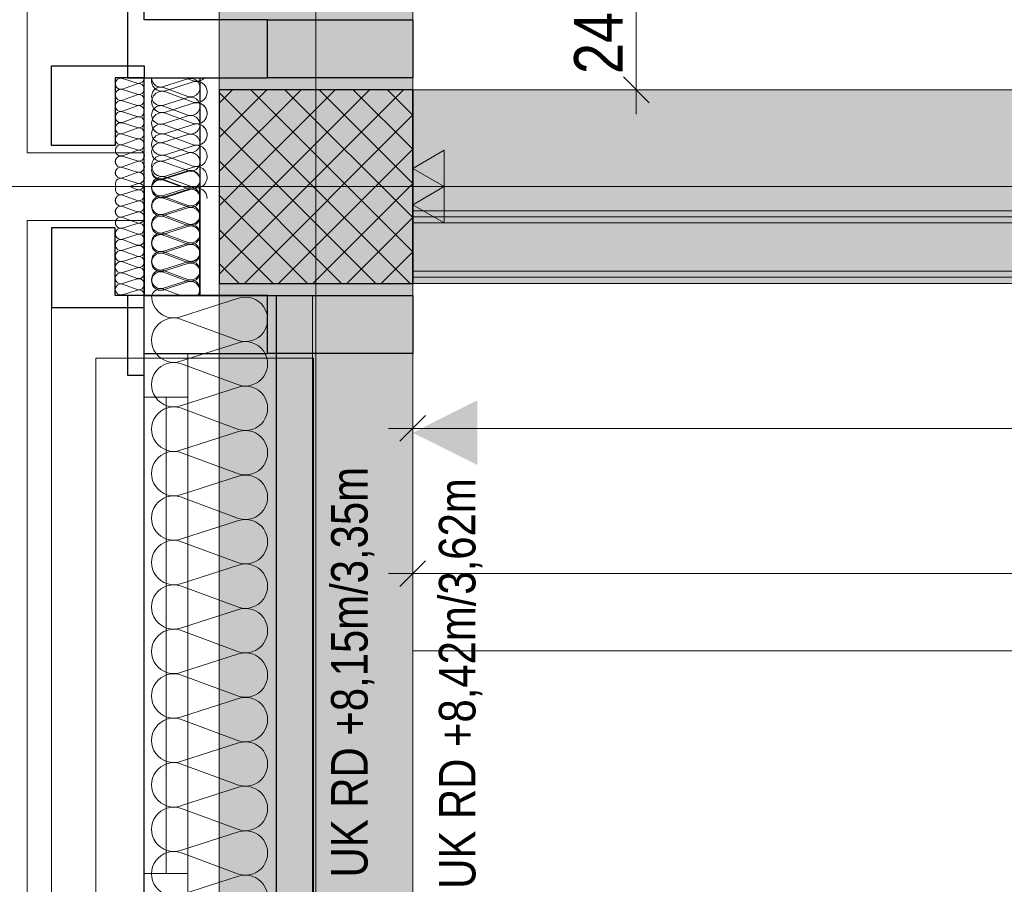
# Model space of a CAD drawing. Extents: x -1920 to 300, y 62 to 656.
# Tile 40 of 60: x -1822 to -1802, y 339 to 357. Entities that reach past the tile are written whole.
import ezdxf
from ezdxf.lldxf.tags import DXFTag

# ---------------------------------------------------------------- set-up
doc = ezdxf.new("R2010")
doc.units = 0
doc.layers.get('0').update_dxf_attribs({"lineweight": 35})
for name, color, linetype, lineweight, true_color in [('00 -Bauelemente -Dämmung innen', 7, 'Continuous', 9, 0xff7fe6), ('00 -Bauelemente -Gipskarton', 7, 'Continuous', 9, 0xff7fe6), ('00_Beschriftung UZ', 3, 'Continuous', 13, 0x00ff00), ('30 -33 Aussenwände- 3 Aussenstützen', 7, 'Continuous', 50, 0x0000dd), ('30 -33 Aussenwände- 7 Fassade_ Elemente', 7, 'Continuous', 9, 0x00aacc), ('30 -34 Innenwände- 2 nichttragend', 7, 'Continuous', 18, 0xff7fe6), ('30 -35 Decken- 1 Konstruktion-Träger- Stahlbeton', 7, 'grob-A06G9HJG8I', 13, 0x33aa00), ('60- 61 allgemeine Ausstattung- 1 Möbel', 7, 'Continuous', 9, 0x00cccc), ('70 -72 Beschriftung- 2 Beschriftung Bauteile', 7, 'Continuous', 9, 0x9999ff), ('70 -76 Bemaßung- 2 Allgemein', 9, 'Continuous', 5, 0x808080)]:
    doc.layers.add(name, color=color, linetype=linetype, lineweight=lineweight, true_color=true_color)
doc.layers.add('70 -71 Achsen- 1 Gebäudeachsen', color=7, linetype='STRICHPUNKT2-A06G9HJF8I', lineweight=18)
doc.layers.add('iwb_Schraffur_Unterzug', color=7, linetype='Continuous', lineweight=5, true_color=0xffffcc, plot=False)
doc.styles.get("Standard").update_dxf_attribs({"font": 'ARIALN.TTF'})
tags = doc.linetypes.add('grob-A06G9HJG8I', pattern=[14, 3, -8, 3]).pattern_tags.tags
tags[8:9] = [DXFTag(74, 4), DXFTag(75, 0), DXFTag(340, '0'), DXFTag(46, 0.0), DXFTag(50, 0.0), DXFTag(44, 0.0), DXFTag(45, 0.0)]
tags[6:7] = [DXFTag(74, 4), DXFTag(75, 0), DXFTag(340, '0'), DXFTag(46, 0.0), DXFTag(50, 0.0), DXFTag(44, 0.0), DXFTag(45, 0.0)]
tags[4:5] = [DXFTag(74, 4), DXFTag(75, 0), DXFTag(340, '0'), DXFTag(46, 0.0), DXFTag(50, 0.0), DXFTag(44, 0.0), DXFTag(45, 0.0)]
tags = doc.linetypes.add('STRICHPUNKT2-A06G9HJF8I', pattern=[12.7, 6.35, -3.175, 0, -3.175]).pattern_tags.tags
tags[10:11] = [DXFTag(74, 4), DXFTag(75, 0), DXFTag(340, '0'), DXFTag(46, 0.0), DXFTag(50, 0.0), DXFTag(44, 0.0), DXFTag(45, 0.0)]
tags[8:9] = [DXFTag(74, 4), DXFTag(75, 0), DXFTag(340, '0'), DXFTag(46, 0.0), DXFTag(50, 0.0), DXFTag(44, 0.0), DXFTag(45, 0.0)]
tags[6:7] = [DXFTag(74, 4), DXFTag(75, 0), DXFTag(340, '0'), DXFTag(46, 0.0), DXFTag(50, 0.0), DXFTag(44, 0.0), DXFTag(45, 0.0)]
tags[4:5] = [DXFTag(74, 4), DXFTag(75, 0), DXFTag(340, '0'), DXFTag(46, 0.0), DXFTag(50, 0.0), DXFTag(44, 0.0), DXFTag(45, 0.0)]

# ---------------------------------------------------------------- blocks, each defined once
blk = doc.blocks.new('Referenz-A06G9HJH8I', base_point=(-1905.787, 86.892))
at = {"layer": '00 -Bauelemente -Dämmung innen', "color": 0, "linetype": 'Continuous', "ltscale": 0.13}
for p, q in [((-1813.831, 352.392), (-1760.231, 352.392)), ((-1813.831, 351.392), (-1758.831, 351.392))]:
    blk.add_line(p, q, dxfattribs=at)
at = {"layer": '00 -Bauelemente -Gipskarton', "color": 0, "linetype": 'Continuous', "ltscale": 0.13}
for p, q in [((-1813.831, 352.642), (-1760.481, 352.642)), ((-1813.831, 352.517), (-1760.356, 352.517)), ((-1813.831, 352.392), (-1760.231, 352.392)), ((-1813.831, 351.392), (-1758.831, 351.392)), ((-1813.831, 351.267), (-1758.831, 351.267)), ((-1813.831, 351.142), (-1758.831, 351.142))]:
    blk.add_line(p, q, dxfattribs=at)
at = {"layer": '00_Beschriftung UZ', "color": 0, "lineweight": 0}
for points in [[(-1815.166, 348.719), (-1813.831, 348.053), (-1815.165, 347.384)], [(-1812.495, 347.387), (-1813.831, 348.053), (-1812.496, 348.722)]]:
    blk.add_solid(points, dxfattribs=at)
at = {"layer": '30 -33 Aussenwände- 3 Aussenstützen', "color": 0, "lineweight": 9}
for p, q in [((-1817.831, 354.866), (-1817.554, 355.142)), ((-1817.831, 354.159), (-1816.847, 355.142)), ((-1817.831, 353.452), (-1816.14, 355.142)), ((-1817.831, 352.745), (-1815.433, 355.142)), ((-1817.831, 352.038), (-1814.726, 355.142)), ((-1817.831, 351.331), (-1814.019, 355.142)), ((-1817.179, 355.142), (-1813.831, 351.794)), ((-1816.472, 355.142), (-1813.831, 352.501)), ((-1815.765, 355.142), (-1813.831, 353.208)), ((-1815.058, 355.142), (-1813.831, 353.915)), ((-1814.351, 355.142), (-1813.831, 354.622)), ((-1817.831, 355.087), (-1813.886, 351.142)), ((-1817.312, 351.142), (-1813.831, 354.624)), ((-1817.831, 354.38), (-1814.593, 351.142)), ((-1816.605, 351.142), (-1813.831, 353.917)), ((-1817.831, 353.673), (-1815.3, 351.142)), ((-1815.831, 353.642), (-1815.831, 352.642)), ((-1816.331, 353.142), (-1815.331, 353.142)), ((-1815.898, 351.142), (-1813.831, 353.209)), ((-1817.831, 352.966), (-1816.008, 351.142)), ((-1815.19, 351.142), (-1813.831, 352.502)), ((-1817.831, 352.258), (-1816.715, 351.142)), ((-1814.483, 351.142), (-1813.831, 351.795)), ((-1817.831, 351.551), (-1817.422, 351.142))]:
    blk.add_line(p, q, dxfattribs=at)
at = {"layer": '30 -33 Aussenwände- 3 Aussenstützen', "color": 0, "linetype": 'Continuous', "lineweight": -2, "ltscale": 0.25}
for p, q in [((-1813.831, 355.142), (-1817.831, 355.142)), ((-1817.831, 355.142), (-1817.831, 351.142)), ((-1813.831, 351.142), (-1813.831, 355.142)), ((-1817.831, 351.142), (-1813.831, 351.142))]:
    blk.add_line(p, q, dxfattribs=at)
at = {"layer": '30 -33 Aussenwände- 7 Fassade_ Elemente', "color": 0, "linetype": 'Continuous', "ltscale": 0.13}
for p, q in [((-1821.801, 353.842), (-1821.801, 434.942)), ((-1813.831, 433.392), (-1813.831, 355.392)), ((-1819.531, 355.282), (-1819.831, 355.378)), ((-1813.831, 355.392), (-1819.381, 355.392)), ((-1819.381, 355.392), (-1819.381, 353.842)), ((-1818.981, 355.208), (-1818.481, 355.368)), ((-1818.368, 355.307), (-1818.943, 355.123)), ((-1818.368, 355.329), (-1818.54, 355.392)), ((-1819.831, 355.159), (-1819.531, 355.27)), ((-1819.531, 355.052), (-1819.831, 355.148)), ((-1818.481, 355.004), (-1818.981, 355.189)), ((-1819.83, 354.929), (-1819.531, 355.04)), ((-1819.53, 354.822), (-1819.83, 354.918)), ((-1818.981, 354.825), (-1818.481, 354.985)), ((-1818.943, 355.101), (-1818.368, 354.888)), ((-1819.83, 354.7), (-1819.53, 354.811)), ((-1818.481, 354.621), (-1818.981, 354.806)), ((-1818.368, 354.867), (-1818.943, 354.682)), ((-1819.53, 354.592), (-1819.83, 354.688)), ((-1819.83, 354.47), (-1819.53, 354.581)), ((-1818.981, 354.442), (-1818.481, 354.602)), ((-1818.943, 354.661), (-1818.368, 354.448)), ((-1819.53, 354.362), (-1819.83, 354.458)), ((-1819.83, 354.24), (-1819.53, 354.351)), ((-1818.481, 354.238), (-1818.981, 354.423)), ((-1818.368, 354.426), (-1818.943, 354.242)), ((-1819.53, 354.132), (-1819.83, 354.229)), ((-1819.83, 354.01), (-1819.53, 354.121)), ((-1818.981, 354.059), (-1818.481, 354.219)), ((-1818.943, 354.22), (-1818.368, 354.008)), ((-1819.53, 353.903), (-1819.83, 353.999)), ((-1819.83, 353.78), (-1819.53, 353.891)), ((-1818.481, 353.855), (-1818.981, 354.04)), ((-1818.368, 353.986), (-1818.943, 353.801)), ((-1819.381, 353.842), (-1821.801, 353.842)), ((-1819.529, 353.673), (-1819.83, 353.769)), ((-1818.981, 353.676), (-1818.481, 353.836)), ((-1818.943, 353.78), (-1818.368, 353.567)), ((-1819.829, 353.55), (-1819.529, 353.662)), ((-1819.529, 353.443), (-1819.829, 353.539)), ((-1818.481, 353.472), (-1818.981, 353.657)), ((-1818.368, 353.545), (-1818.943, 353.361)), ((-1815.831, 353.642), (-1815.831, 352.642)), ((-1815.831, 352.642), (-1815.831, 353.642)), ((-1819.829, 353.321), (-1819.529, 353.432)), ((-1819.529, 353.213), (-1819.829, 353.309)), ((-1818.981, 353.308), (-1818.481, 353.468)), ((-1818.981, 353.293), (-1818.481, 353.453)), ((-1818.481, 353.104), (-1818.981, 353.289)), ((-1818.981, 353.274), (-1818.625, 353.142)), ((-1818.943, 353.339), (-1818.368, 353.127)), ((-1819.529, 353.072), (-1819.829, 352.976)), ((-1819.529, 353.202), (-1819.69, 353.142)), ((-1819.529, 353.083), (-1819.69, 353.143)), ((-1818.981, 352.958), (-1818.481, 353.118)), ((-1818.981, 352.925), (-1818.481, 353.085)), ((-1818.368, 353.105), (-1818.943, 352.92)), ((-1816.331, 353.142), (-1815.331, 353.142)), ((-1816.331, 353.142), (-1815.331, 353.142)), ((-1819.829, 352.964), (-1819.529, 352.853)), ((-1818.481, 352.754), (-1818.981, 352.939)), ((-1818.481, 352.721), (-1818.981, 352.906)), ((-1819.529, 352.842), (-1819.829, 352.746)), ((-1819.829, 352.734), (-1819.529, 352.623)), ((-1818.981, 352.575), (-1818.481, 352.735)), ((-1818.981, 352.542), (-1818.481, 352.702)), ((-1819.529, 352.612), (-1819.83, 352.516)), ((-1819.83, 352.505), (-1819.53, 352.394)), ((-1818.481, 352.371), (-1818.981, 352.556)), ((-1818.481, 352.338), (-1818.981, 352.523)), ((-1819.381, 352.442), (-1821.801, 352.442)), ((-1821.801, 352.442), (-1821.801, 323.842)), ((-1821.801, 352.442), (-1821.801, 271.292)), ((-1819.53, 352.382), (-1819.83, 352.286)), ((-1819.83, 352.275), (-1819.53, 352.164)), ((-1819.381, 350.892), (-1819.381, 352.442)), ((-1818.981, 352.192), (-1818.481, 352.352)), ((-1818.981, 352.159), (-1818.481, 352.319)), ((-1819.53, 352.152), (-1819.83, 352.056)), ((-1818.481, 351.988), (-1818.981, 352.173)), ((-1818.481, 351.955), (-1818.981, 352.14)), ((-1819.83, 352.045), (-1819.53, 351.934)), ((-1819.53, 351.923), (-1819.83, 351.826)), ((-1818.981, 351.809), (-1818.481, 351.969)), ((-1818.981, 351.776), (-1818.481, 351.936)), ((-1819.83, 351.815), (-1819.53, 351.704)), ((-1819.53, 351.693), (-1819.83, 351.597)), ((-1818.481, 351.605), (-1818.981, 351.79)), ((-1818.481, 351.572), (-1818.981, 351.757)), ((-1819.83, 351.585), (-1819.53, 351.474)), ((-1819.53, 351.463), (-1819.83, 351.367)), ((-1818.981, 351.426), (-1818.481, 351.586)), ((-1818.981, 351.393), (-1818.481, 351.553)), ((-1819.83, 351.356), (-1819.531, 351.244)), ((-1818.481, 351.222), (-1818.981, 351.407)), ((-1818.481, 351.189), (-1818.981, 351.374)), ((-1819.531, 351.233), (-1819.831, 351.137)), ((-1819.831, 351.126), (-1819.531, 351.015)), ((-1818.981, 351.043), (-1818.481, 351.203)), ((-1818.981, 351.01), (-1818.481, 351.17)), ((-1819.531, 351.003), (-1819.831, 350.907)), ((-1813.831, 350.892), (-1819.381, 350.892)), ((-1815.901, 350.892), (-1819.381, 350.892)), ((-1818.981, 351.024), (-1818.625, 350.892)), ((-1818.631, 350.449), (-1817.431, 350.835)), ((-1815.901, 272.892), (-1815.901, 350.892)), ((-1813.831, 325.392), (-1813.831, 350.892)), ((-1821.301, 273.142), (-1821.301, 350.642)), ((-1821.301, 350.642), (-1819.381, 350.642)), ((-1819.381, 350.642), (-1819.381, 273.142)), ((-1817.431, 349.96), (-1818.631, 350.404)), ((-1818.631, 349.53), (-1817.431, 349.915)), ((-1819.381, 338.142), (-1819.381, 349.692)), ((-1819.381, 349.692), (-1818.481, 349.692)), ((-1818.481, 349.692), (-1818.481, 338.142)), ((-1817.431, 349.041), (-1818.631, 349.485)), ((-1818.631, 348.61), (-1817.431, 348.996)), ((-1817.431, 348.122), (-1818.631, 348.565)), ((-1818.631, 347.691), (-1817.431, 348.077)), ((-1817.431, 347.203), (-1818.631, 347.646)), ((-1818.631, 346.772), (-1817.431, 347.158)), ((-1817.431, 346.283), (-1818.631, 346.727)), ((-1818.631, 345.853), (-1817.431, 346.238)), ((-1817.431, 345.364), (-1818.631, 345.808)), ((-1818.631, 344.933), (-1817.431, 345.319)), ((-1817.431, 344.445), (-1818.631, 344.888)), ((-1818.631, 344.014), (-1817.431, 344.4)), ((-1817.431, 343.525), (-1818.631, 343.969)), ((-1818.631, 343.095), (-1817.431, 343.48)), ((-1817.431, 342.606), (-1818.631, 343.05)), ((-1818.631, 342.176), (-1817.431, 342.561)), ((-1817.431, 341.687), (-1818.631, 342.131)), ((-1818.631, 341.256), (-1817.431, 341.642)), ((-1817.431, 340.768), (-1818.631, 341.211)), ((-1818.631, 340.337), (-1817.431, 340.723)), ((-1817.431, 339.848), (-1818.631, 340.292)), ((-1818.631, 339.418), (-1817.431, 339.803)), ((-1817.431, 338.929), (-1818.631, 339.373)), ((-1818.631, 338.499), (-1817.431, 338.884))]:
    blk.add_line(p, q, dxfattribs=at)
at = {"layer": '30 -33 Aussenwände- 7 Fassade_ Elemente', "color": 0, "linetype": 'Continuous', "lineweight": -2, "ltscale": 0.25}
for p, q in [((-1819.731, 357.042), (-1819.731, 355.392)), ((-1819.381, 356.592), (-1819.381, 357.042)), ((-1816.831, 356.592), (-1819.381, 356.592)), ((-1816.831, 356.592), (-1813.831, 356.592)), ((-1816.831, 355.392), (-1816.831, 356.592)), ((-1813.831, 356.592), (-1813.831, 355.392)), ((-1821.301, 355.642), (-1819.381, 355.642)), ((-1821.301, 353.992), (-1821.301, 355.642)), ((-1819.381, 355.642), (-1819.381, 355.392)), ((-1819.981, 355.392), (-1819.981, 353.992)), ((-1819.381, 355.392), (-1819.981, 355.392)), ((-1819.731, 355.392), (-1816.831, 355.392)), ((-1819.381, 353.142), (-1819.381, 355.392)), ((-1819.381, 355.392), (-1818.231, 355.392)), ((-1818.231, 355.392), (-1818.231, 353.142)), ((-1813.831, 355.392), (-1816.831, 355.392)), ((-1819.981, 353.992), (-1821.301, 353.992)), ((-1819.381, 353.142), (-1819.381, 350.892)), ((-1819.381, 270.642), (-1819.381, 353.142)), ((-1818.231, 350.892), (-1818.231, 353.142)), ((-1818.231, 353.142), (-1818.231, 350.892)), ((-1821.301, 352.292), (-1821.301, 350.642)), ((-1819.981, 352.292), (-1821.301, 352.292)), ((-1819.981, 350.892), (-1819.981, 352.292)), ((-1819.381, 350.892), (-1819.981, 350.892)), ((-1819.731, 350.892), (-1819.731, 349.242)), ((-1816.831, 350.892), (-1819.731, 350.892)), ((-1819.381, 350.892), (-1818.231, 350.892)), ((-1819.381, 350.642), (-1819.381, 350.892)), ((-1818.231, 350.892), (-1816.651, 350.892)), ((-1816.831, 350.892), (-1813.831, 350.892)), ((-1816.831, 349.692), (-1816.831, 350.892)), ((-1816.651, 350.892), (-1816.651, 272.892)), ((-1813.831, 350.892), (-1813.831, 349.692)), ((-1821.301, 350.642), (-1819.381, 350.642)), ((-1819.381, 349.242), (-1819.381, 349.692)), ((-1819.381, 349.692), (-1816.831, 349.692)), ((-1813.831, 349.692), (-1816.831, 349.692)), ((-1819.731, 349.242), (-1819.381, 349.242))]:
    blk.add_line(p, q, dxfattribs=at)
at = {"layer": '30 -33 Aussenwände- 7 Fassade_ Elemente', "color": 0, "linetype": 'Continuous', "lineweight": 18, "ltscale": 0.18}
for p, q in [((-1819.381, 348.792), (-1819.381, 349.692)), ((-1819.381, 349.692), (-1818.481, 349.692)), ((-1818.481, 349.692), (-1818.481, 348.792)), ((-1818.481, 348.792), (-1819.381, 348.792)), ((-1818.931, 338.942), (-1818.931, 348.792)), ((-1819.381, 338.142), (-1819.381, 338.942)), ((-1819.381, 338.942), (-1818.481, 338.942)), ((-1818.481, 338.942), (-1818.481, 338.142))]:
    blk.add_line(p, q, dxfattribs=at)
at = {"layer": '30 -33 Aussenwände- 7 Fassade_ Elemente', "color": 0}
for p, q in [((-1820.381, 349.592), (-1819.381, 349.592)), ((-1820.381, 338.142), (-1820.381, 349.592)), ((-1818.481, 349.592), (-1819.381, 349.592)), ((-1819.381, 349.592), (-1819.381, 348.792)), ((-1815.881, 349.592), (-1818.481, 349.592)), ((-1818.481, 348.792), (-1818.481, 349.592)), ((-1815.881, 338.142), (-1815.881, 349.592)), ((-1819.381, 338.942), (-1819.381, 348.792)), ((-1819.381, 348.792), (-1818.481, 348.792)), ((-1818.931, 348.792), (-1818.931, 338.942)), ((-1818.481, 348.792), (-1818.481, 338.942)), ((-1818.481, 338.942), (-1819.381, 338.942)), ((-1819.381, 338.142), (-1819.381, 338.942)), ((-1818.481, 338.942), (-1818.481, 338.142))]:
    blk.add_line(p, q, dxfattribs=at)
at = {"layer": '30 -33 Aussenwände- 7 Fassade_ Elemente', "color": 0, "linetype": 'Continuous', "ltscale": 0.13}
for centre, major_axis, end_param in [((-1819.866, 355.268), (0.035, 0.109), 3.765224), ((-1819.496, 355.391), (-0.035, -0.109), 1.896254), ((-1819.011, 355.332), (-0.212, 0.06), 2.160679), ((-1819.039, 355.39), (-0.191, 0.003), 1.896254), ((-1818.422, 355.186), (-0.059, -0.182), 3.765224), ((-1818.301, 355.538), (-0.067, -0.209), 1.157172), ((-1818.301, 355.098), (0.178, 0.129), 1.254884), ((-1819.866, 355.039), (0.035, 0.109), 3.765224), ((-1819.495, 355.161), (-0.035, -0.109), 3.764652), ((-1819.011, 354.892), (0.068, 0.209), 3.765224), ((-1819.039, 355.007), (0.059, 0.182), 3.764652), ((-1819.011, 354.892), (0.068, 0.209), 1.255075), ((-1818.301, 355.098), (0.178, -0.129), 1.254884), ((-1819.866, 354.809), (0.035, 0.109), 3.765224), ((-1819.495, 354.931), (-0.035, -0.109), 3.764652), ((-1819.011, 354.892), (-0.178, 0.129), 1.255075), ((-1818.422, 354.803), (-0.059, -0.182), 3.765224), ((-1818.301, 355.098), (-0.067, -0.209), 1.254884), ((-1819.865, 354.579), (0.035, 0.109), 3.765224), ((-1819.495, 354.701), (-0.035, -0.109), 3.764652), ((-1819.039, 354.624), (0.059, 0.182), 3.764652), ((-1819.011, 354.892), (-0.178, -0.129), 1.255075), ((-1818.301, 354.657), (0.178, 0.129), 1.254884), ((-1818.301, 354.657), (-0.067, -0.209), 3.764652), ((-1818.301, 354.657), (0.178, -0.129), 1.254884), ((-1819.495, 354.472), (-0.035, -0.109), 3.764652), ((-1819.011, 354.451), (0.068, 0.209), 3.765224), ((-1819.011, 354.451), (-0.178, 0.129), 1.255075), ((-1819.011, 354.451), (0.068, 0.209), 1.255075), ((-1818.422, 354.42), (-0.059, -0.182), 3.765224), ((-1818.301, 354.657), (-0.067, -0.209), 1.254884), ((-1819.865, 354.349), (0.035, 0.109), 3.765224), ((-1819.495, 354.242), (-0.035, -0.109), 3.764652), ((-1819.039, 354.241), (0.059, 0.182), 3.764652), ((-1819.039, 354.241), (-0.155, 0.112), 1.254884), ((-1819.039, 354.241), (0.059, 0.182), 1.254884), ((-1819.011, 354.451), (-0.178, -0.129), 1.255075), ((-1818.301, 354.217), (0.178, 0.129), 1.254884), ((-1818.301, 354.217), (-0.067, -0.209), 3.764652), ((-1818.301, 354.217), (0.178, -0.129), 1.254884), ((-1819.865, 354.119), (0.035, 0.109), 3.765224), ((-1819.495, 354.012), (-0.035, -0.109), 3.764652), ((-1819.011, 354.011), (0.068, 0.209), 3.765224), ((-1819.039, 354.241), (-0.155, -0.112), 1.254884), ((-1818.422, 354.037), (0.155, 0.112), 1.255075), ((-1818.422, 354.037), (-0.059, -0.182), 3.765224), ((-1818.301, 354.217), (-0.067, -0.209), 1.254884), ((-1818.422, 354.037), (0.155, -0.112), 1.255075), ((-1819.865, 353.89), (0.035, 0.109), 3.765224), ((-1819.494, 353.782), (-0.035, -0.109), 3.764652), ((-1819.494, 353.782), (0.0929, 0.0675), 1.254884), ((-1819.039, 353.858), (0.059, 0.182), 3.764652), ((-1819.039, 353.858), (-0.155, 0.112), 1.254884), ((-1819.039, 353.858), (0.059, 0.182), 1.254884), ((-1818.422, 354.037), (-0.059, -0.182), 1.255075), ((-1818.301, 353.776), (-0.067, -0.209), 3.764652), ((-1819.865, 353.66), (0.035, 0.109), 3.765224), ((-1819.865, 353.66), (-0.093, 0.0673), 1.255075), ((-1819.865, 353.66), (0.035, 0.109), 1.255075), ((-1819.494, 353.782), (-0.035, -0.109), 1.254884), ((-1819.494, 353.782), (0.093, -0.0673), 1.254884), ((-1819.011, 353.57), (0.068, 0.209), 3.765224), ((-1819.039, 353.858), (-0.155, -0.112), 1.254884), ((-1819.039, 353.475), (0.059, 0.182), 1.254884), ((-1818.422, 353.654), (0.155, 0.112), 1.255075), ((-1818.422, 353.654), (-0.059, -0.182), 3.765224), ((-1818.422, 353.654), (0.155, -0.112), 1.255075), ((-1819.865, 353.43), (0.035, 0.109), 3.765224), ((-1819.865, 353.43), (-0.093, 0.0673), 1.255075), ((-1819.865, 353.66), (-0.0929, -0.0675), 1.255075), ((-1819.865, 353.43), (0.035, 0.109), 1.255075), ((-1819.494, 353.552), (0.0929, 0.0675), 1.254884), ((-1819.494, 353.552), (-0.035, -0.109), 3.764652), ((-1819.494, 353.552), (-0.035, -0.109), 1.254884), ((-1819.494, 353.552), (0.093, -0.0673), 1.254884), ((-1819.039, 353.475), (-0.155, 0.112), 1.254884), ((-1819.039, 353.49), (-0.191, 0.003), 1.896254), ((-1818.422, 353.654), (-0.059, -0.182), 1.255075), ((-1818.422, 353.286), (-0.059, -0.182), 3.765224), ((-1818.422, 353.271), (0.142, -0.129), 2.619647), ((-1818.301, 353.336), (-0.067, -0.209), 3.764652), ((-1819.864, 353.2), (0.035, 0.109), 2.411197), ((-1819.865, 353.43), (-0.0929, -0.0675), 1.255075), ((-1819.494, 353.323), (0.0929, 0.0675), 1.254884), ((-1819.494, 353.323), (0.093, -0.0673), 1.254884), ((-1819.011, 353.13), (0.068, 0.209), 3.765224), ((-1819.039, 353.107), (0.059, 0.182), 3.764652), ((-1819.039, 353.092), (0.059, 0.182), 1.613483), ((-1819.039, 353.475), (-0.155, -0.112), 1.254884), ((-1819.864, 353.085), (-0.0991, 0.058), 2.411197), ((-1819.494, 353.323), (-0.035, -0.109), 1.254884), ((-1819.494, 353.093), (0.103, 0.05), 1.434048), ((-1819.494, 353.192), (-0.035, -0.109), 1.434048), ((-1819.494, 352.962), (0.093, 0.0673), 1.254884), ((-1819.039, 353.14), (-0.191, 0.003), 1.896254), ((-1818.422, 352.936), (-0.059, -0.182), 3.765224), ((-1818.422, 352.903), (-0.059, -0.182), 3.765224), ((-1818.301, 352.896), (0.22, -0.003), 1.896254), ((-1819.865, 352.855), (0.035, 0.109), 3.765224), ((-1819.865, 352.855), (-0.0929, 0.0675), 1.255075), ((-1819.865, 352.855), (0.035, 0.109), 1.255075), ((-1819.494, 352.962), (-0.035, -0.109), 1.254884), ((-1819.494, 352.962), (0.0929, -0.0675), 1.254884), ((-1819.039, 352.757), (0.059, 0.182), 3.764652), ((-1819.039, 352.724), (0.059, 0.182), 3.764652), ((-1819.865, 352.625), (0.035, 0.109), 3.765224), ((-1819.865, 352.625), (-0.0929, 0.0675), 1.255075), ((-1819.865, 352.855), (-0.093, -0.0673), 1.255075), ((-1819.865, 352.625), (0.035, 0.109), 1.255075), ((-1819.494, 352.733), (-0.035, -0.109), 3.764652), ((-1819.494, 352.733), (0.093, 0.0673), 1.254884), ((-1819.494, 352.733), (-0.035, -0.109), 1.254884), ((-1819.494, 352.733), (0.0929, -0.0675), 1.254884), ((-1818.422, 352.553), (-0.059, -0.182), 3.765224), ((-1818.422, 352.52), (-0.059, -0.182), 3.765224), ((-1819.865, 352.395), (0.035, 0.109), 3.765224), ((-1819.865, 352.625), (-0.093, -0.0673), 1.255075), ((-1819.494, 352.503), (-0.035, -0.109), 3.764652), ((-1819.494, 352.503), (0.093, 0.0673), 1.254884), ((-1819.494, 352.503), (0.0929, -0.0675), 1.254884), ((-1819.039, 352.374), (0.059, 0.182), 3.764652), ((-1819.039, 352.341), (0.059, 0.182), 3.764652), ((-1819.865, 352.166), (0.035, 0.109), 3.765224), ((-1819.494, 352.503), (-0.035, -0.109), 1.254884), ((-1819.495, 352.273), (-0.035, -0.109), 3.764652), ((-1818.422, 352.17), (-0.059, -0.182), 3.765224), ((-1818.422, 352.137), (-0.059, -0.182), 3.765224), ((-1819.865, 351.936), (0.035, 0.109), 3.765224), ((-1819.495, 352.043), (-0.035, -0.109), 3.764652), ((-1819.039, 351.991), (0.059, 0.182), 3.764652), ((-1819.039, 351.958), (0.059, 0.182), 3.764652), ((-1819.039, 351.991), (-0.155, 0.112), 1.254884), ((-1819.039, 351.958), (-0.155, 0.112), 1.254884), ((-1819.039, 351.991), (0.059, 0.182), 1.254884), ((-1819.039, 351.958), (0.059, 0.182), 1.254884), ((-1819.495, 351.813), (-0.035, -0.109), 3.764652), ((-1819.039, 351.991), (-0.155, -0.112), 1.254884), ((-1819.039, 351.958), (-0.155, -0.112), 1.254884), ((-1818.422, 351.787), (0.155, 0.112), 1.255075), ((-1818.422, 351.787), (-0.059, -0.182), 3.765224), ((-1818.422, 351.754), (-0.059, -0.182), 3.765224), ((-1818.422, 351.754), (0.155, 0.112), 1.255075), ((-1818.422, 351.787), (0.155, -0.112), 1.255075), ((-1818.422, 351.754), (0.155, -0.112), 1.255075), ((-1819.865, 351.706), (0.035, 0.109), 3.765224), ((-1819.495, 351.584), (-0.035, -0.109), 3.764652), ((-1819.039, 351.608), (0.059, 0.182), 3.764652), ((-1819.039, 351.575), (0.059, 0.182), 3.764652), ((-1819.039, 351.608), (-0.155, 0.112), 1.254884), ((-1819.039, 351.575), (-0.155, 0.112), 1.254884), ((-1819.039, 351.608), (0.059, 0.182), 1.254884), ((-1819.039, 351.575), (0.059, 0.182), 1.254884), ((-1818.422, 351.787), (-0.059, -0.182), 1.255075), ((-1818.422, 351.754), (-0.059, -0.182), 1.255075), ((-1819.866, 351.476), (0.035, 0.109), 3.765224), ((-1819.495, 351.354), (-0.035, -0.109), 3.764652), ((-1819.039, 351.608), (-0.155, -0.112), 1.254884), ((-1819.039, 351.575), (-0.155, -0.112), 1.254884), ((-1818.422, 351.404), (0.155, 0.112), 1.255075), ((-1818.422, 351.404), (-0.059, -0.182), 3.765224), ((-1818.422, 351.371), (-0.059, -0.182), 3.765224), ((-1818.422, 351.371), (0.155, 0.112), 1.255075), ((-1818.422, 351.404), (0.155, -0.112), 1.255075), ((-1818.422, 351.371), (0.155, -0.112), 1.255075), ((-1819.866, 351.246), (0.035, 0.109), 3.765224), ((-1819.495, 351.124), (-0.035, -0.109), 3.764652), ((-1819.039, 351.225), (-0.155, 0.112), 1.254884), ((-1819.039, 351.192), (-0.155, 0.112), 1.254884), ((-1819.039, 351.225), (0.059, 0.182), 1.254884), ((-1819.039, 351.192), (0.059, 0.182), 1.254884), ((-1818.422, 351.404), (-0.059, -0.182), 1.255075), ((-1818.422, 351.371), (-0.059, -0.182), 1.255075), ((-1819.866, 351.017), (0.035, 0.109), 3.765224), ((-1819.039, 350.842), (0.059, 0.182), 1.613483), ((-1819.039, 351.225), (-0.155, -0.112), 1.254884), ((-1819.039, 351.192), (-0.155, -0.112), 1.254884), ((-1818.422, 351.021), (0.142, -0.129), 2.619647), ((-1818.422, 350.988), (0.191, 0.004), 1.859564), ((-1819.496, 350.894), (0.115, -0.002), 1.896254), ((-1818.771, 350.886), (-0.459, 0.006), 1.896254), ((-1819.039, 350.809), (0.053, 0.184), 0.561694), ((-1817.29, 350.397), (-0.141, -0.437), 3.765224), ((-1818.771, 349.967), (0.141, 0.437), 3.764652), ((-1817.29, 349.478), (-0.141, -0.437), 3.765224), ((-1818.771, 349.048), (0.141, 0.437), 3.764652), ((-1817.29, 348.559), (-0.141, -0.437), 3.765224), ((-1818.771, 348.128), (0.141, 0.437), 3.764652), ((-1817.29, 347.64), (-0.141, -0.437), 3.765224), ((-1818.771, 347.209), (0.141, 0.437), 3.764652), ((-1817.29, 346.72), (-0.141, -0.437), 3.765224), ((-1818.771, 346.29), (0.141, 0.437), 3.764652), ((-1817.29, 345.801), (-0.141, -0.437), 3.765224), ((-1818.771, 345.37), (0.141, 0.437), 3.764652), ((-1817.29, 344.882), (-0.141, -0.437), 3.765224), ((-1818.771, 344.451), (0.141, 0.437), 3.764652), ((-1817.29, 343.963), (-0.141, -0.437), 3.765224), ((-1818.771, 343.532), (0.141, 0.437), 3.764652), ((-1817.29, 343.043), (-0.141, -0.437), 3.765224), ((-1818.771, 342.613), (0.141, 0.437), 3.764652), ((-1817.29, 342.124), (-0.141, -0.437), 3.765224), ((-1818.771, 341.693), (0.141, 0.437), 3.764652), ((-1817.29, 341.205), (-0.141, -0.437), 3.765224), ((-1818.771, 340.774), (0.141, 0.437), 3.764652), ((-1817.29, 340.286), (-0.141, -0.437), 3.765224), ((-1818.771, 339.855), (0.141, 0.437), 3.764652), ((-1817.29, 339.366), (-0.141, -0.437), 3.765224), ((-1818.771, 338.936), (0.141, 0.437), 3.764652), ((-1817.29, 338.447), (-0.141, -0.437), 3.765224)]:
    blk.add_ellipse(centre, major_axis=major_axis, ratio=1, start_param=0, end_param=end_param, dxfattribs=at)
at = {"layer": '30 -34 Innenwände- 2 nichttragend', "color": 0, "linetype": 'Continuous', "ltscale": 0.18}
for p, q in [((-1813.831, 352.642), (-1760.481, 352.642)), ((-1813.831, 351.142), (-1813.831, 352.642)), ((-1813.831, 351.142), (-1758.831, 351.142))]:
    blk.add_line(p, q, dxfattribs=at)
at = {"layer": '30 -35 Decken- 1 Konstruktion-Träger- Stahlbeton', "color": 0}
for p, q in [((-1817.831, 433.642), (-1817.831, 242.642)), ((-1813.831, 433.642), (-1813.831, 242.642)), ((-1665.831, 355.142), (-1813.831, 355.142)), ((-1665.831, 351.142), (-1813.831, 351.142))]:
    blk.add_line(p, q, dxfattribs=at)
at = {"layer": '30 -35 Decken- 1 Konstruktion-Träger- Stahlbeton', "color": 0, "linetype": 'Continuous', "lineweight": 35, "ltscale": 0.35}
blk.add_line((-1813.831, 351.142), (-1813.831, 355.142), dxfattribs=at)
at = {"layer": '60- 61 allgemeine Ausstattung- 1 Möbel', "color": 0, "linetype": 'Continuous', "ltscale": 0.13}
for p, q in [((-1813.831, 351.142), (-1758.831, 351.142)), ((-1813.831, 343.542), (-1813.831, 351.142)), ((-1758.831, 343.542), (-1813.831, 343.542))]:
    blk.add_line(p, q, dxfattribs=at)
at = {"layer": '70 -71 Achsen- 1 Gebäudeachsen', "color": 0, "linetype": 'STRICHPUNKT2-A06G9HJF8I', "ltscale": 0.18}
for p, q in [((-1815.831, 590.612), (-1815.831, 90.892)), ((-1858.301, 353.142), (-23.361, 353.142))]:
    blk.add_line(p, q, dxfattribs=at)
at = {"layer": '70 -72 Beschriftung- 2 Beschriftung Bauteile', "color": 0}
for p, q in [((-1813.831, 353.517), (-1813.181, 353.892)), ((-1813.181, 353.892), (-1813.181, 353.142)), ((-1813.181, 353.142), (-1813.831, 353.517)), ((-1813.831, 352.767), (-1813.181, 353.142)), ((-1813.181, 353.142), (-1813.181, 352.392)), ((-1813.181, 352.392), (-1813.831, 352.767))]:
    blk.add_line(p, q, dxfattribs=at)
at = {"layer": '70 -72 Beschriftung- 2 Beschriftung Bauteile', "color": 0, "lineweight": 0}
for points in [[(-1813.181, 353.142), (-1813.831, 353.517), (-1813.181, 353.892)], [(-1813.181, 352.392), (-1813.831, 352.767), (-1813.181, 353.142)]]:
    blk.add_solid(points, dxfattribs=at)
at = {"layer": '70 -76 Bemaßung- 2 Allgemein', "color": 0, "linetype": 'Continuous', "ltscale": 0.13}
for p, q in [((-1809.208, 355.673), (-1809.208, 357.062)), ((-1809.208, 354.642), (-1809.208, 355.673)), ((-1810.458, 355.142), (-1808.708, 355.142)), ((-1813.831, 349.392), (-1813.831, 347.642)), ((-1814.331, 348.142), (-1813.3, 348.142)), ((-1759.361, 348.142), (-1813.3, 348.142)), ((-1813.831, 346.392), (-1813.831, 344.642)), ((-1814.331, 345.142), (-1813.3, 345.142)), ((-1761.011, 345.142), (-1813.3, 345.142))]:
    blk.add_line(p, q, dxfattribs=at)
at = {"layer": '70 -76 Bemaßung- 2 Allgemein', "color": 0, "linetype": 'Continuous', "lineweight": 20, "ltscale": 0.2}
for p, q in [((-1808.943, 354.877), (-1809.473, 355.408)), ((-1814.096, 347.877), (-1813.565, 348.408)), ((-1814.096, 344.877), (-1813.565, 345.408))]:
    blk.add_line(p, q, dxfattribs=at)
at = {"layer": '00_Beschriftung UZ', "color": 0, "linetype": 'Continuous', "ltscale": 0.13, "char_height": 0.75516, "attachment_point": 1, "rotation": 90}
for s, insert in [('{\\fArial Narrow;UK RD +8,15m/3,35m}', (-1815.518, 338.86)), ('{\\fArial Narrow;UK RD +8,42m/3,62m}', (-1813.288, 338.626))]:
    blk.add_mtext(s, dxfattribs=dict(at, insert=insert))
at = {"layer": '70 -76 Bemaßung- 2 Allgemein', "color": 0, "linetype": 'Continuous', "ltscale": 0.13, "insert": (-1810.492, 355.469), "char_height": 1.00689, "attachment_point": 1, "rotation": 90}
blk.add_mtext('{\\fArial Narrow;24}', dxfattribs=at)
blk = doc.blocks.new('Referenz-A06G9HJJ8I', base_point=(-1817.831, 154.592))
at = {"layer": 'iwb_Schraffur_Unterzug', "linetype": 'Continuous', "ltscale": 0.13}
blk.add_hatch(color=256, dxfattribs=at).paths.add_polyline_path([(-1813.831, 353.142), (-1813.831, 355.142), (-1665.831, 355.142), (-1665.831, 351.142), (-1813.831, 351.142)])
blk.add_solid([(-1817.831, 242.642), (-1817.831, 546.142), (-1813.831, 242.642), (-1813.831, 546.142)], dxfattribs=at)

msp = doc.modelspace()

# ---------------------------------------------------------------- block references
at = {"color": 8, "lineweight": 25, "ltscale": 0.25, "true_color": 0x808080}
for name, p in [('Referenz-A06G9HJH8I', (-1905.787, 86.892)), ('Referenz-A06G9HJJ8I', (-1817.831, 154.592))]:
    msp.add_blockref(name, p, dxfattribs=at)

doc.saveas('drawing.dxf')
